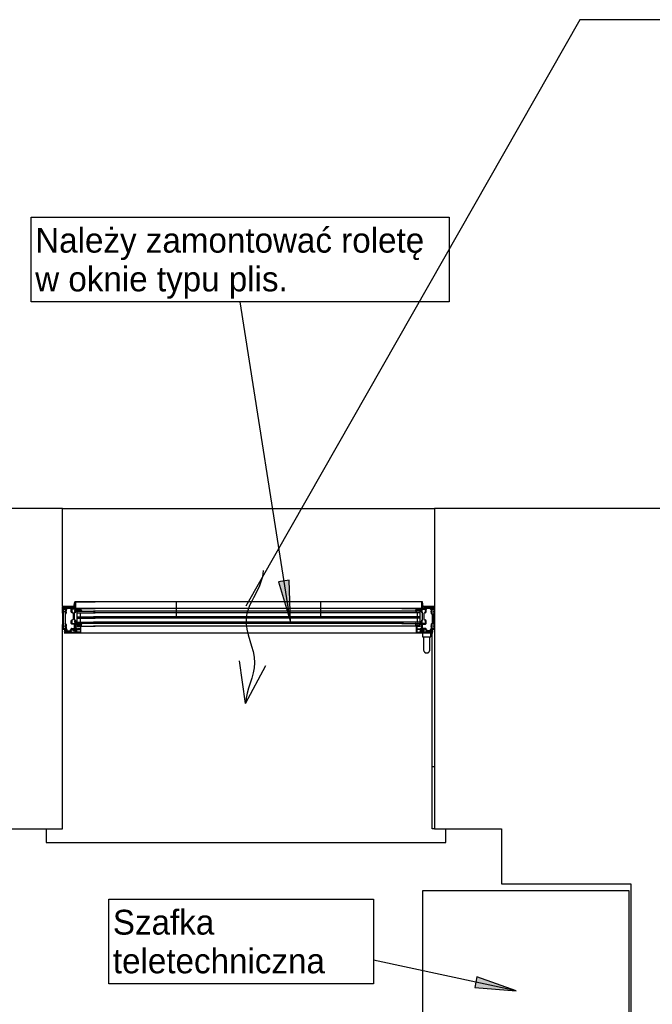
# Model space of a CAD drawing. Header units: centimetres. Extents: x -1062 to 5388, y 1642 to 2943.
# Tile 48 of 90: x -257 to -73, y 2631 to 2917. Entities that reach past the tile are written whole.
import ezdxf

# ---------------------------------------------------------------- set-up
doc = ezdxf.new("R2010")
doc.units = ezdxf.units.CM
for name, color, linetype in [('M-AIR-FLOW', 4, 'Continuous'), ('M-LDR', 5, 'Continuous'), ('M-XREF', 252, 'Continuous'), ('XREF$0$Elementy szczegółów', 8, 'Continuous'), ('XREF$0$Notatki tekstowe', 8, 'Continuous'), ('XREF$0$Notatki tekstowe-1', 8, 'Continuous'), ('XREF$0$Okna', 8, 'Continuous'), ('XREF$0$Wyposażenie elektryczne', 8, 'Continuous'), ('XREF$0$Ściany', 8, 'Continuous'), ('XREF$0$Ściany-2', 8, 'Continuous')]:
    doc.layers.add(name, color=color, linetype=linetype)
doc.layers.add('M-NAPOWIETRZENIE', color=7, linetype='Continuous', lineweight=25, true_color=0x006dda)
doc.styles.add('XREF$0$Arial', font='txt', dxfattribs={"height": 7.2})

# ---------------------------------------------------------------- blocks, each defined once
blk = doc.blocks.new('XREF$0$JANSEN_AG_Jansen_Janisol_Arte_66_window_2022 - Type 1-822849-Aranżacja_01')
for p, q in [((-50.69, 18.05), (-54, 18.05)), ((-54, 18.05), (-54, 11.45)), ((-54, 18.05), (-54, 11.45)), ((-54, 18.05), (-54, 11.45)), ((-53.85, 18.05), (-51.15, 18.05)), ((-51.15, 17.75), (-53.55, 17.75)), ((-53.55, 17.45), (-53.15, 17.45)), ((-53.54, 17.75), (-53.06, 17.75)), ((-53.08, 17.54), (-53.29, 17.56)), ((-53, 17.08), (-52.98, 17.43)), ((-52.94, 17.75), (-51.15, 17.75)), ((-52.75, 17.42), (-52.86, 17.14)), ((-51.49, 17.69), (-51.23, 17.7)), ((-51.14, 17.5), (-51.36, 17.45)), ((-51.35, 17.45), (-48.85, 17.45)), ((-51.09, 17.74), (-51.07, 17.58)), ((-50.45, 19.45), (-50.69, 18.05)), ((50.44, 19.45), (-50.45, 19.45)), ((-48.85, 17.45), (-44.5, 17.45)), ((-48.7, 17.26), (-48.7, 17.3)), ((45, 17.45), (-45, 17.45)), ((48.85, 17.45), (44.5, 17.45)), ((48.7, 17.26), (48.7, 17.3)), ((51.35, 17.45), (48.85, 17.45)), ((50.69, 18.05), (50.44, 19.45)), ((54, 18.05), (50.69, 18.05)), ((51.09, 17.74), (51.07, 17.58)), ((51.14, 17.5), (51.36, 17.45)), ((53.85, 18.05), (51.15, 18.05)), ((52.94, 17.75), (51.15, 17.75)), ((51.15, 17.75), (53.55, 17.75)), ((51.49, 17.69), (51.23, 17.7)), ((52.75, 17.42), (52.86, 17.14)), ((53, 17.08), (52.98, 17.43)), ((53.54, 17.75), (53.06, 17.75)), ((53.08, 17.54), (53.29, 17.56)), ((53.55, 17.45), (53.15, 17.45)), ((54, 11.45), (54, 18.05)), ((54, 18.05), (54, 11.45)), ((54, 18.05), (54, 11.45)), ((-54, 16.45), (-54, 16.7)), ((-53, 16.45), (-53, 16.7)), ((-52.93, 17.06), (-52.97, 17.05)), ((-51.5, 16.64), (-51.5, 16.89)), ((-50.2, 16.64), (-50.2, 16.89)), ((-50, 16.65), (-50.16, 16.77)), ((-48.85, 17.15), (-50.15, 17.15)), ((-50.13, 16.84), (-49.77, 16.9)), ((-50.01, 16.74), (-49.99, 16.67)), ((-49.91, 16.72), (-49.91, 16.71)), ((-49.8, 16.25), (-44.5, 16.25)), ((-49.8, 15.08), (-44.5, 15.08)), ((-49.8, 14.68), (-44.5, 14.68)), ((-49.7, 17.1), (-48.93, 17.1)), ((-49.24, 16.7), (-49.28, 16.75)), ((-49.18, 16.74), (-49.21, 16.71)), ((-48.7, 16.91), (-49.06, 16.92)), ((-48.9, 16.25), (-48.9, 15.08)), ((-48.9, 14.68), (-48.9, 13.5)), ((-48.59, 16.75), (-48.66, 16.88)), ((45, 16.65), (-45, 16.65)), ((45, 16.25), (-45, 16.25)), ((45, 15.08), (-45, 15.08)), ((45, 14.68), (-45, 14.68)), ((49.8, 16.25), (44.5, 16.25)), ((49.8, 15.08), (44.5, 15.08)), ((49.8, 14.68), (44.5, 14.68)), ((48.59, 16.75), (48.66, 16.88)), ((48.7, 16.91), (49.06, 16.92)), ((48.85, 17.15), (50.15, 17.15)), ((48.9, 16.25), (48.9, 15.08)), ((48.9, 14.68), (48.9, 13.5)), ((49.7, 17.1), (48.93, 17.1)), ((49.18, 16.74), (49.21, 16.71)), ((49.24, 16.7), (49.28, 16.75)), ((50.13, 16.84), (49.77, 16.9)), ((49.91, 16.72), (49.91, 16.71)), ((50.01, 16.74), (49.99, 16.67)), ((50, 16.65), (50.16, 16.77)), ((50.2, 16.64), (50.2, 16.89)), ((51.5, 16.64), (51.5, 16.89)), ((52.93, 17.06), (52.97, 17.05)), ((53, 16.45), (53, 16.7)), ((54, 16.45), (54, 16.7)), ((-54, 12.21), (-54, 12.46)), ((-54, 11.45), (-53.5, 11.45)), ((-53.15, 11.45), (-53.85, 11.45)), ((-53.17, 11.45), (-53.16, 11.45)), ((-53, 12.21), (-53, 12.46)), ((-51.5, 13.51), (-51.5, 13.76)), ((-51.5, 11.35), (-51.5, 11.55)), ((-50.6, 12.95), (-51.35, 12.95)), ((-51.35, 11.7), (-50.6, 11.7)), ((-51.3, 13.1), (-50.56, 13.1)), ((-50.5, 11.8), (-50.5, 12.85)), ((-50.36, 12.9), (-50.36, 11.75)), ((-50.2, 13.51), (-50.2, 13.76)), ((-50.2, 11.45), (-50.2, 10.95)), ((-50.01, 13.26), (-50.03, 13.24)), ((-50.02, 13.23), (-49.94, 13.21)), ((-49.92, 13.18), (-49.94, 13.17)), ((-49.93, 13.14), (-49.85, 13.13)), ((-49.91, 10.92), (-49.91, 11.48)), ((-49.84, 13.09), (-49.86, 13.07)), ((-49.85, 13.06), (-49.75, 13.04)), ((-49.8, 13.5), (-44.5, 13.5)), ((-48.89, 11.53), (-49.69, 11.53)), ((-49.65, 12.65), (-49.65, 12.75)), ((-49.51, 12.5), (-49.55, 12.5)), ((-48.73, 12.5), (-49.45, 12.5)), ((-49.05, 12.9), (-48.7, 12.95)), ((-49, 12.42), (-49, 12.4)), ((-48.78, 12.5), (-48.92, 12.5)), ((-48.84, 12.19), (-48.84, 11.58)), ((-48.7, 12.36), (-48.7, 12.47)), ((-48.7, 10.58), (-48.7, 12.42)), ((-48.61, 12.33), (-48.67, 12.33)), ((-48.65, 12.33), (-44.5, 12.33)), ((-48.5, 13.05), (-48.44, 13.09)), ((45, 13.5), (-45, 13.5)), ((45, 13.1), (-45, 13.1)), ((45, 12.33), (-45, 12.33)), ((49.8, 13.5), (44.5, 13.5)), ((48.65, 12.33), (44.5, 12.33)), ((48.5, 13.05), (48.44, 13.09)), ((48.61, 12.33), (48.67, 12.33)), ((49.05, 12.9), (48.7, 12.95)), ((48.7, 12.36), (48.7, 12.47)), ((48.7, 10.58), (48.7, 12.42)), ((48.73, 12.5), (49.45, 12.5)), ((48.78, 12.5), (48.92, 12.5)), ((48.84, 12.19), (48.84, 11.58)), ((48.89, 11.53), (49.68, 11.53)), ((49, 12.42), (49, 12.4)), ((49.51, 12.5), (49.55, 12.5)), ((49.65, 12.65), (49.65, 12.75)), ((49.85, 13.06), (49.75, 13.04)), ((49.84, 13.09), (49.86, 13.07)), ((49.93, 13.14), (49.85, 13.13)), ((49.91, 10.92), (49.91, 11.48)), ((49.92, 13.18), (49.94, 13.17)), ((50.02, 13.23), (49.94, 13.21)), ((50.01, 13.26), (50.03, 13.24)), ((50.2, 13.51), (50.2, 13.76)), ((50.2, 11.45), (50.2, 10.95)), ((50.36, 12.9), (50.36, 11.75)), ((50.5, 11.8), (50.5, 12.85)), ((51.3, 13.1), (50.56, 13.1)), ((50.6, 12.95), (51.35, 12.95)), ((51.35, 11.7), (50.6, 11.7)), ((51.5, 13.51), (51.5, 13.76)), ((51.5, 11.35), (51.5, 11.55)), ((53, 12.21), (53, 12.46)), ((53.17, 11.45), (53.15, 11.45)), ((53.15, 11.45), (53.85, 11.45)), ((53.5, 11.45), (54, 11.45)), ((54, 12.21), (54, 12.46)), ((-53.5, 10.45), (53.5, 10.45)), ((-53.45, 10.98), (-53.4, 11.08)), ((-53.2, 10.83), (-53.14, 10.92)), ((-53.19, 11.26), (-52.91, 11.26)), ((-53.14, 10.92), (-53.19, 10.83)), ((-53.15, 10.75), (-51.71, 10.75)), ((-50.35, 10.45), (-53.15, 10.45)), ((-52.88, 11.23), (-52.88, 11.06)), ((-52.82, 11), (-51.99, 11)), ((-52.19, 10.83), (-52.25, 10.77)), ((-51.96, 10.76), (-52.13, 10.84)), ((-51.71, 10.75), (-51.9, 10.75)), ((-51.89, 11.06), (-51.81, 11.07)), ((-51.67, 10.83), (-51.77, 11)), ((-51.64, 11.08), (-51.54, 10.91)), ((-51.59, 11.3), (-51.55, 11.3)), ((-51.55, 11.15), (-51.59, 11.15)), ((-50.2, 10.71), (-50.2, 10.63)), ((-50.08, 10.5), (-48.78, 10.5)), ((-49.88, 10.83), (-50.06, 10.85)), ((-49.81, 10.7), (-49.81, 10.76)), ((-48.89, 10.64), (-49.76, 10.64)), ((-49.69, 11.4), (-48.89, 11.4)), ((-48.84, 11.35), (-48.84, 10.69)), ((50.07, 10.5), (48.78, 10.5)), ((48.84, 11.35), (48.84, 10.69)), ((49.68, 11.4), (48.89, 11.4)), ((48.89, 10.64), (49.76, 10.64)), ((49.81, 10.7), (49.81, 10.76)), ((49.88, 10.83), (50.06, 10.85)), ((50.2, 10.71), (50.2, 10.63)), ((50.35, 10.45), (53.15, 10.45)), ((50.5, 10.45), (50.5, 9.25)), ((50.5, 9.25), (52.9, 9.25)), ((50.8, 9.25), (50.8, 5.45)), ((51.64, 11.08), (51.54, 10.91)), ((51.59, 11.3), (51.55, 11.3)), ((51.55, 11.15), (51.59, 11.15)), ((51.67, 10.83), (51.77, 11)), ((51.71, 10.75), (51.9, 10.75)), ((53.15, 10.75), (51.71, 10.75)), ((51.89, 11.06), (51.81, 11.07)), ((51.96, 10.76), (52.13, 10.84)), ((52.82, 11), (51.99, 11)), ((52.19, 10.83), (52.25, 10.77)), ((52.6, 5.45), (52.6, 9.25)), ((52.88, 11.23), (52.88, 11.06)), ((52.9, 9.25), (52.9, 10.45)), ((53.19, 11.26), (52.91, 11.26)), ((53.2, 10.83), (53.14, 10.92)), ((53.14, 10.92), (53.19, 10.83)), ((53.45, 10.98), (53.4, 11.08))]:
    blk.add_line(p, q)
at = {"flags": 128}
for points in [[(-54, 16.07), (-54, 16.45), (-53.93, 16.45), (-53.93, 16.7), (-54, 16.7), (-54, 17.9)], [(-53.55, 17.89), (-51.15, 17.89), (-51.15, 17.9), (-53.85, 17.9), (-53.85, 16.7), (-53.78, 16.7), (-53.78, 16.45), (-53.85, 16.45), (-53.85, 16.05), (-53.7, 15.9), (-53.81, 15.79), (-53.94, 15.93)], [(-53.06, 15.93), (-53.19, 15.79), (-53.3, 15.9), (-53.15, 16.05), (-53.15, 16.45), (-53.23, 16.45), (-53.23, 16.7), (-53.15, 16.7), (-53.15, 17.3), (-53.55, 17.3)], [(-53, 17.3), (-53, 16.7), (-53.08, 16.7), (-53.08, 16.45), (-53, 16.45), (-53, 16.07)], [(-51.5, 16.48), (-51.5, 16.64), (-51.43, 16.64), (-51.43, 16.89), (-51.5, 16.89), (-51.5, 17.3)], [(-50.15, 17.29), (-48.85, 17.29), (-48.85, 17.3), (-50.4, 17.3), (-51.35, 17.3), (-51.35, 16.89), (-51.28, 16.89), (-51.28, 16.64), (-51.35, 16.64), (-51.35, 16.46), (-51.2, 16.31), (-51.31, 16.2), (-51.44, 16.34)], [(-50.3, 19.12), (-50.3, 17.45), (-50.6, 17.45)], [(-44.5, 17.45), (-50.3, 17.45), (-50.3, 19.45), (-44.5, 19.45)], [(44.5, 17.45), (50.3, 17.45), (50.3, 19.45), (44.5, 19.45)], [(50.15, 17.29), (48.85, 17.29), (48.85, 17.3), (50.4, 17.3), (51.35, 17.3), (51.35, 16.89), (51.27, 16.89), (51.27, 16.64), (51.35, 16.64), (51.35, 16.46), (51.2, 16.31), (51.31, 16.2), (51.44, 16.34)], [(50.3, 19.12), (50.3, 17.45), (50.6, 17.45)], [(53.54, 17.89), (51.15, 17.89), (51.15, 17.9), (53.85, 17.9), (53.85, 16.7), (53.77, 16.7), (53.77, 16.45), (53.85, 16.45), (53.85, 16.05), (53.7, 15.9), (53.81, 15.79), (53.94, 15.93)], [(51.5, 16.48), (51.5, 16.64), (51.42, 16.64), (51.42, 16.89), (51.5, 16.89), (51.5, 17.3)], [(53, 17.3), (53, 16.7), (53.07, 16.7), (53.07, 16.45), (53, 16.45), (53, 16.07)], [(53.06, 15.93), (53.19, 15.79), (53.3, 15.9), (53.15, 16.05), (53.15, 16.45), (53.22, 16.45), (53.22, 16.7), (53.15, 16.7), (53.15, 17.3), (53.54, 17.3)], [(54, 16.07), (54, 16.45), (53.92, 16.45), (53.92, 16.7), (54, 16.7), (54, 17.9)], [(-50.26, 16.34), (-50.39, 16.2), (-50.5, 16.31), (-50.35, 16.46), (-50.35, 16.64), (-50.43, 16.64), (-50.43, 16.89), (-50.35, 16.89), (-50.35, 17.09)], [(-50.2, 17.1), (-50.2, 16.89), (-50.28, 16.89), (-50.28, 16.64), (-50.2, 16.64), (-50.2, 16.48)], [(-44.5, 13.1), (-49.8, 13.1), (-49.8, 16.65), (-44.5, 16.65)], [(-49.31, 16.76), (-49.43, 16.76), (-49.55, 16.75)], [(44.5, 13.1), (49.8, 13.1), (49.8, 16.65), (44.5, 16.65)], [(49.31, 16.76), (49.43, 16.76), (49.55, 16.75)], [(50.2, 17.1), (50.2, 16.89), (50.27, 16.89), (50.27, 16.64), (50.2, 16.64), (50.2, 16.48)], [(50.26, 16.34), (50.39, 16.2), (50.5, 16.31), (50.35, 16.46), (50.35, 16.64), (50.42, 16.64), (50.42, 16.89), (50.35, 16.89), (50.35, 17.09)], [(-54, 11.6), (-54, 12.21), (-53.93, 12.21), (-53.93, 12.46), (-54, 12.46), (-54, 12.83)], [(-53.94, 12.97), (-53.81, 13.11), (-53.7, 13), (-53.85, 12.85), (-53.85, 12.46), (-53.78, 12.46), (-53.78, 12.21), (-53.85, 12.21), (-53.85, 11.6), (-53.15, 11.6), (-53.15, 12.21), (-53.23, 12.21), (-53.23, 12.46), (-53.15, 12.46), (-53.15, 12.85), (-53.3, 13), (-53.19, 13.11), (-53.06, 12.97)], [(-51.72, 10.61), (-53.15, 10.61), (-51.71, 10.6), (-50.35, 10.6), (-50.35, 13.51), (-50.43, 13.51), (-50.43, 13.76), (-50.35, 13.76), (-50.35, 13.94), (-50.5, 14.09), (-50.39, 14.2), (-50.26, 14.06)], [(-53, 12.83), (-53, 12.46), (-53.08, 12.46), (-53.08, 12.21), (-53, 12.21), (-53, 11.6)], [(-51.5, 13.1), (-51.5, 13.51), (-51.43, 13.51), (-51.43, 13.76), (-51.5, 13.76), (-51.5, 13.92)], [(-51.44, 14.06), (-51.31, 14.2), (-51.2, 14.09), (-51.35, 13.94), (-51.35, 13.76), (-51.28, 13.76), (-51.28, 13.51), (-51.35, 13.51), (-51.35, 13.15)], [(-50.56, 11.55), (-51.35, 11.55), (-51.35, 11.35)], [(-50.2, 13.92), (-50.2, 13.76), (-50.28, 13.76), (-50.28, 13.51), (-50.2, 13.51), (-50.2, 10.6)], [(-50.17, 10.92), (-50.15, 10.92), (-50.15, 11.48), (-50.17, 11.48)], [(-49.92, 10.9), (-50.02, 10.85), (-50.05, 10.85), (-50.05, 11.55), (-50.02, 11.55)], [(-50.02, 10.85), (-50.02, 11.55), (-49.92, 11.5)], [(-49.02, 12.38), (-49.8, 12.38), (-49.8, 12.24), (-48.89, 12.24)], [(-49.73, 13.02), (-49.74, 12.98), (-49.72, 12.97)], [(49.02, 12.38), (49.8, 12.38), (49.8, 12.24), (48.89, 12.24)], [(49.73, 13.02), (49.74, 12.98), (49.72, 12.97)], [(49.92, 10.9), (50.02, 10.85), (50.05, 10.85), (50.05, 11.55), (50.02, 11.55)], [(50.02, 10.85), (50.02, 11.55), (49.92, 11.5)], [(50.17, 10.92), (50.15, 10.92), (50.15, 11.48), (50.17, 11.48)], [(50.2, 13.92), (50.2, 13.76), (50.27, 13.76), (50.27, 13.51), (50.2, 13.51), (50.2, 10.6)], [(51.72, 10.61), (53.15, 10.61), (51.71, 10.6), (50.35, 10.6), (50.35, 13.51), (50.42, 13.51), (50.42, 13.76), (50.35, 13.76), (50.35, 13.94), (50.5, 14.09), (50.39, 14.2), (50.26, 14.06)], [(50.56, 11.55), (51.35, 11.55), (51.35, 11.35)], [(51.44, 14.06), (51.31, 14.2), (51.2, 14.09), (51.35, 13.94), (51.35, 13.76), (51.27, 13.76), (51.27, 13.51), (51.35, 13.51), (51.35, 13.15)], [(51.5, 13.1), (51.5, 13.51), (51.42, 13.51), (51.42, 13.76), (51.5, 13.76), (51.5, 13.92)], [(53, 12.83), (53, 12.46), (53.07, 12.46), (53.07, 12.21), (53, 12.21), (53, 11.6)], [(53.94, 12.97), (53.81, 13.11), (53.7, 13), (53.85, 12.85), (53.85, 12.46), (53.77, 12.46), (53.77, 12.21), (53.85, 12.21), (53.85, 11.6), (53.15, 11.6), (53.15, 12.21), (53.22, 12.21), (53.22, 12.46), (53.15, 12.46), (53.15, 12.85), (53.3, 13), (53.19, 13.11), (53.06, 12.97)], [(54, 11.6), (54, 12.21), (53.92, 12.21), (53.92, 12.46), (54, 12.46), (54, 12.83)], [(-53.31, 10.9), (-53.26, 11), (-53.26, 11), (-53.32, 10.9)], [(-50.2, 11), (-50.9, 11), (-50.98, 11.16), (-50.98, 11.24), (-50.9, 11.4), (-50.2, 11.4)], [(-50.98, 11.16), (-50.55, 11.4), (-50.55, 11)], [(50.2, 11), (50.9, 11), (50.98, 11.16), (50.98, 11.24), (50.9, 11.4), (50.2, 11.4)], [(50.98, 11.16), (50.55, 11.4), (50.55, 11)], [(53.31, 10.9), (53.26, 11), (53.26, 11), (53.32, 10.9)]]:
    blk.add_lwpolyline(points, dxfattribs=at)
for points in [[(-53.85, 12.21), (-53.78, 12.21), (-53.78, 12.46), (-53.85, 12.46), (-53.85, 12.85), (-53.7, 13), (-53.7, 15.9), (-53.85, 16.05), (-53.85, 16.45), (-53.78, 16.45), (-53.78, 16.7), (-53.85, 16.7), (-53.85, 17.15), (-53.7, 17.3), (-53.3, 17.3), (-53.15, 17.15), (-53.15, 16.7), (-53.23, 16.7), (-53.23, 16.45), (-53.15, 16.45), (-53.15, 16.05), (-53.3, 15.9), (-53.3, 13), (-53.15, 12.85), (-53.15, 12.46), (-53.23, 12.46), (-53.23, 12.21), (-53.15, 12.21), (-53.15, 11.75), (-53.3, 11.6), (-53.7, 11.6), (-53.85, 11.75)], [(-50.5, 16.31), (-50.35, 16.46), (-50.35, 16.64), (-50.43, 16.64), (-50.43, 16.89), (-50.35, 16.89), (-50.35, 17.15), (-50.5, 17.3), (-51.2, 17.3), (-51.35, 17.15), (-51.35, 16.89), (-51.28, 16.89), (-51.28, 16.64), (-51.35, 16.64), (-51.35, 16.46), (-50.9, 16.01), (-50.9, 14.39), (-51.35, 13.94), (-51.35, 13.76), (-51.28, 13.76), (-51.28, 13.51), (-51.35, 13.51), (-51.35, 13.25), (-51.2, 13.1), (-50.5, 13.1), (-50.35, 13.25), (-50.35, 13.51), (-50.43, 13.51), (-50.43, 13.76), (-50.35, 13.76), (-50.35, 13.94), (-50.5, 14.09)], [(-50.45, 19.45), (-50.3, 19.45), (-50.3, 19.12), (-50.6, 17.45), (-50.8, 17.45)], [(50.44, 19.45), (50.3, 19.45), (50.3, 19.12), (50.6, 17.45), (50.8, 17.45)], [(50.5, 16.31), (50.35, 16.46), (50.35, 16.64), (50.42, 16.64), (50.42, 16.89), (50.35, 16.89), (50.35, 17.15), (50.5, 17.3), (51.2, 17.3), (51.35, 17.15), (51.35, 16.89), (51.27, 16.89), (51.27, 16.64), (51.35, 16.64), (51.35, 16.46), (50.9, 16.01), (50.9, 14.39), (51.35, 13.94), (51.35, 13.76), (51.27, 13.76), (51.27, 13.51), (51.35, 13.51), (51.35, 13.25), (51.2, 13.1), (50.5, 13.1), (50.35, 13.25), (50.35, 13.51), (50.42, 13.51), (50.42, 13.76), (50.35, 13.76), (50.35, 13.94), (50.5, 14.09)], [(53.85, 12.21), (53.77, 12.21), (53.77, 12.46), (53.85, 12.46), (53.85, 12.85), (53.7, 13), (53.7, 15.9), (53.85, 16.05), (53.85, 16.45), (53.77, 16.45), (53.77, 16.7), (53.85, 16.7), (53.85, 17.15), (53.7, 17.3), (53.3, 17.3), (53.15, 17.15), (53.15, 16.7), (53.22, 16.7), (53.22, 16.45), (53.15, 16.45), (53.15, 16.05), (53.3, 15.9), (53.3, 13), (53.15, 12.85), (53.15, 12.46), (53.22, 12.46), (53.22, 12.21), (53.15, 12.21), (53.15, 11.75), (53.3, 11.6), (53.7, 11.6), (53.85, 11.75)], [(-49, 17.15), (-49, 17.1), (-49.7, 17.1), (-49.69, 17.15)], [(49, 17.15), (49, 17.1), (49.7, 17.1), (49.69, 17.15)]]:
    blk.add_lwpolyline(points, close=True, dxfattribs=at)
for centre, radius, start, end in [((-53.85, 17.9), 0.15, 90, 180), ((-53.55, 17.6), 0.295, 90, 270), ((-53.55, 17.6), 0.15, 90, 270), ((-53.53, 17.63), 0.118, 95.6445, 218.7253), ((-53.35, 17.81), 0.365, 223.5519, 261.2737), ((-53.48, 17.56), 0.021, 39.2375, 229.1173), ((-53.27, 17.87), 0.396, 235.8759, 251.9874), ((-53.15, 17.9), 0.451, 225.2369, 262.0464), ((-53.4, 17.47), 0.0247, 260.6822, 74.3018), ((-53.29, 17.54), 0.0168, 88.3181, 211.6819), ((-53.18, 17.69), 0.203, 231.4189, 261.1971), ((-53.21, 17.47), 0.0212, 270.7551, 92.9813), ((-53.15, 17.3), 0.15, 0, 90), ((-53.09, 17.43), 0.111, 2.2068, 83.2647), ((-53.07, 17.72), 0.0303, 40.0346, 86.665), ((-53, 17.78), 0.0542, 221.9334, 318.0666), ((-52.94, 17.72), 0.0325, 97.2961, 138.0607), ((-52.63, 17.36), 0.134, 95.8263, 153.3731), ((-54.97, 38.52), 21.16, 276.3107, 279.1697), ((-51.65, 17.42), 0.0405, 87.0635, 280.5466), ((-51.66, 17.62), 0.166, 271.6692, 307.1717), ((-51.72, 17.96), 0.586, 277.473, 292.527), ((-51.47, 16.87), 0.772, 76.741, 99.7196), ((-51.44, 17.4), 0.144, 94.6394, 141.8649), ((-51.49, 17.68), 0.00917, 88.033, 270), ((-51.26, 16.78), 0.679, 99.0644, 110.9356), ((-51.35, 17.3), 0.15, 90, 180), ((-51.49, 16.63), 1.05, 78.8118, 90.244), ((-51.45, 17.5), 0.0126, 95.8171, 255.3907), ((-51.5, 17.96), 0.453, 275.3486, 300.5223), ((-51.48, 18.12), 0.63, 272.1223, 297.6366), ((-51.48, 17.89), 0.346, 273.7934, 301.8936), ((-51.3, 17.61), 0.0134, 287.4026, 72.5974), ((-51.29, 17.61), 0.0462, 305.1137, 76.6022), ((-51.23, 17.62), 0.073, 299.673, 90.327), ((-51.15, 17.9), 0.15, 0, 90), ((-51.15, 17.9), 0.15, 270, 0), ((-51.15, 17.91), 0.162, 270.008, 281.4781), ((-51.15, 17.58), 0.0819, 277.0768, 0), ((-51.11, 17.73), 0.02, 8.2975, 108.8505), ((-50.15, 17.09), 0.2, 90, 180), ((-48.85, 17.3), 0.15, 0, 90), ((-48.85, 17.3), 0.15, 270, 0), ((-48.87, 17.25), 0.174, 304.6591, 3.9129), ((-48.67, 17.3), 0.0329, 98.4746, 175.5435), ((-48.66, 17.26), 0.0714, 8.1113, 101.2299), ((-49.92, 17.04), 1.35, 358.1089, 9.7633), ((49.92, 17.04), 1.35, 170.2367, 181.8911), ((48.66, 17.26), 0.0714, 78.7701, 171.8887), ((48.67, 17.3), 0.0329, 4.4565, 81.5254), ((48.85, 17.3), 0.15, 90, 180), ((48.85, 17.3), 0.15, 180, 270), ((48.87, 17.25), 0.174, 176.0871, 235.3409), ((50.15, 17.09), 0.2, 0, 90), ((51.15, 17.9), 0.15, 90, 180), ((51.15, 17.9), 0.15, 180, 270), ((51.15, 17.58), 0.0819, 180, 262.9232), ((51.11, 17.73), 0.02, 71.1495, 171.7025), ((51.15, 17.91), 0.162, 258.5219, 269.992), ((51.23, 17.62), 0.073, 89.673, 240.327), ((51.48, 18.12), 0.63, 242.3634, 267.8777), ((51.29, 17.61), 0.0462, 103.3978, 234.8863), ((51.5, 17.96), 0.453, 239.4777, 264.6514), ((51.49, 16.63), 1.05, 89.756, 101.1882), ((51.47, 16.87), 0.772, 80.2804, 103.259), ((51.3, 17.61), 0.0134, 107.4026, 252.5974), ((51.48, 17.89), 0.346, 238.1064, 266.2066), ((51.35, 17.3), 0.15, 0, 90), ((51.26, 16.78), 0.679, 69.0644, 80.9356), ((51.44, 17.4), 0.144, 38.1351, 85.3606), ((51.45, 17.5), 0.0126, 284.6093, 84.1829), ((51.49, 17.68), 0.00917, 270, 91.967), ((51.72, 17.96), 0.586, 247.473, 262.527), ((51.66, 17.62), 0.166, 232.8283, 268.3308), ((54.97, 38.52), 21.16, 260.8303, 263.6893), ((51.65, 17.42), 0.0405, 259.4534, 92.9365), ((52.63, 17.36), 0.134, 26.6269, 84.1737), ((52.94, 17.72), 0.0325, 41.9393, 82.7039), ((53, 17.78), 0.0542, 221.9334, 318.0666), ((53.09, 17.43), 0.111, 96.7353, 177.7932), ((53.15, 17.3), 0.15, 90, 180), ((53.07, 17.72), 0.0303, 93.335, 139.9654), ((53.21, 17.47), 0.0212, 87.0187, 269.2449), ((53.15, 17.9), 0.451, 277.9536, 314.7631), ((53.18, 17.69), 0.203, 278.8029, 308.5811), ((53.29, 17.54), 0.0168, 328.3181, 91.6819), ((53.4, 17.47), 0.0247, 105.6982, 279.3178), ((53.27, 17.87), 0.396, 288.0126, 304.1241), ((53.35, 17.81), 0.365, 278.7263, 316.4481), ((53.48, 17.56), 0.021, 310.8827, 140.7625), ((53.54, 17.6), 0.295, 270, 90), ((53.53, 17.63), 0.118, 321.2747, 84.3555), ((53.55, 17.6), 0.15, 270, 90), ((53.85, 17.9), 0.15, 360, 90), ((-53.8, 16.07), 0.2, 180, 225), ((-53.2, 16.07), 0.2, 315, 0), ((-52.98, 17.07), 0.025, 166.9682, 283.0318), ((-52.96, 17.17), 0.11, 287.1159, 346.003), ((-51.3, 16.48), 0.2, 180, 225), ((-50.4, 16.48), 0.2, 315, 0), ((-50.15, 17.1), 0.05, 90.0096, 178.7558), ((-50.14, 16.8), 0.0278, 123.5601, 232.5775), ((-50.07, 16.68), 0.162, 110.2761, 123.2509), ((-50.08, 17.06), 0.0251, 98.1708, 269.8705), ((-49.8, 15.24), 1.86, 86.7642, 98.6585), ((-50.13, 14.71), 2.32, 81.1304, 88.8304), ((-50, 16.74), 0.012, 43.2835, 194.0108), ((-50, 16.66), 0.0112, 232.1176, 20.4022), ((-49.63, 17.15), 0.539, 228.1054, 236.7263), ((-49.92, 16.71), 0.0112, 243.4141, 20.6435), ((-49.86, 16.74), 0.0579, 162.3195, 198.9111), ((-49.9, 16.75), 0.0126, 88.7763, 159.4345), ((-49.65, 19.86), 3.1, 265.3001, 271.7307), ((-49.78, 16.95), 0.0526, 287.5217, 78.0648), ((-49.3, 16.74), 0.0263, 36.8524, 93.5031), ((-49.23, 16.72), 0.0205, 221.1312, 325.1826), ((-49.16, 16.72), 0.0298, 65.5834, 139.44), ((-48.54, 18.58), 1.93, 251.7544, 270.402), ((-49.1, 16.9), 0.0138, 112.3843, 208.529), ((-49.07, 16.91), 0.05, 202.5905, 247.4095), ((-49.07, 16.84), 0.0822, 85.3454, 116.6744), ((-48.44, 18.3), 1.58, 245.5567, 266.7641), ((-48.93, 17.15), 0.0512, 269.8088, 315.4387), ((-48.87, 17.09), 0.0361, 44.0136, 134.5246), ((-48.8, 17.14), 0.0475, 217.0257, 306.3102), ((-48.71, 16.85), 0.0606, 31.1918, 85.3926), ((-48.57, 16.77), 0.0291, 215.8566, 9.9169), ((-47.68, 16.99), 0.884, 179.2559, 193.9116), ((-48.53, 16.69), 0.0389, 267.8033, 82.89), ((48.53, 16.69), 0.0389, 97.11, 272.1967), ((48.44, 18.3), 1.58, 273.2359, 294.4433), ((48.54, 18.58), 1.93, 269.598, 288.2456), ((47.68, 16.99), 0.884, 346.0884, 0.7441), ((48.57, 16.77), 0.0291, 170.0831, 324.1434), ((48.71, 16.85), 0.0606, 94.6074, 148.8082), ((48.8, 17.14), 0.0475, 233.6898, 322.9743), ((48.87, 17.09), 0.0361, 45.4754, 135.9864), ((48.93, 17.15), 0.0512, 224.5613, 270.1912), ((49.07, 16.84), 0.0822, 63.3256, 94.6546), ((49.07, 16.91), 0.05, 292.5905, 337.4095), ((49.1, 16.9), 0.0138, 331.471, 67.6157), ((49.16, 16.72), 0.0298, 40.56, 114.4166), ((49.23, 16.72), 0.0205, 214.8174, 318.8688), ((49.3, 16.74), 0.0263, 86.4969, 143.1476), ((49.65, 19.86), 3.1, 268.2693, 274.6999), ((49.8, 15.24), 1.86, 81.3415, 93.2358), ((49.78, 16.95), 0.0526, 101.9352, 252.4783), ((50.13, 14.71), 2.32, 91.1696, 98.8696), ((49.9, 16.75), 0.0126, 20.5655, 91.2237), ((49.86, 16.74), 0.0579, 341.0889, 17.6805), ((49.92, 16.71), 0.0112, 159.3565, 296.5859), ((49.63, 17.15), 0.539, 303.2737, 311.8946), ((50, 16.66), 0.0112, 159.5978, 307.8824), ((50, 16.74), 0.012, 345.9892, 136.7165), ((50.08, 17.06), 0.0251, 270.1295, 81.8292), ((50.07, 16.68), 0.162, 56.7491, 69.7239), ((50.15, 17.1), 0.05, 1.2442, 89.9904), ((50.14, 16.8), 0.0278, 307.4225, 56.4399), ((50.4, 16.48), 0.2, 180, 225), ((51.3, 16.48), 0.2, 315, 0), ((52.96, 17.17), 0.11, 193.997, 252.8841), ((52.98, 17.07), 0.025, 256.9682, 13.0318), ((53.2, 16.07), 0.2, 180, 225), ((53.8, 16.07), 0.2, 315, 0), ((-53.8, 12.83), 0.2, 135, 180), ((-53.85, 11.6), 0.15, 180, 270), ((-53.15, 11.24), 0.21, 94.5701, 118.8054), ((-53.15, 11.6), 0.147, 269.8148, 290.0291), ((-53.15, 11.6), 0.15, 270, 0), ((-53.01, 11.02), 0.445, 54.5243, 102.4482), ((-53.2, 12.83), 0.2, 360, 45), ((-51.3, 13.92), 0.2, 135, 180), ((-51.35, 13.1), 0.15, 180, 270), ((-51.35, 11.55), 0.15, 90, 180), ((-51.3, 13.15), 0.05, 180, 270), ((-50.6, 12.85), 0.1, 0, 90), ((-50.6, 11.8), 0.1, 270, 0), ((-50.56, 12.9), 0.2, 360, 90), ((-50.56, 11.75), 0.2, 270, 0), ((-50.4, 13.92), 0.2, 360, 45), ((-50.17, 11.45), 0.03, 90, 180), ((-50.17, 13.28), 0.0276, 90.901, 199.1336), ((-30.5, 25.3), 23.08, 211.423, 213.0003), ((-50.12, 11.57), 0.0613, 146.0535, 322.017), ((-50.16, 12.45), 0.849, 80.5284, 90.2798), ((-50, 11.5), 0.194, 34.4702, 149.5732), ((-50.15, 11.59), 0.113, 272.323, 337.6611), ((-50.01, 11.49), 0.0739, 38.8359, 150.2195), ((-50.02, 13.24), 0.0104, 139.8755, 265.0144), ((-50.03, 13.27), 0.0188, 321.0159, 76.9327), ((-50.02, 11.52), 0.03, 60, 90), ((-49.69, 11.72), 0.319, 214.6245, 270.2128), ((-49.94, 13.19), 0.0192, 317.2914, 80.619), ((-49.93, 13.16), 0.0145, 136.7774, 264.1038), ((-49.93, 11.48), 0.02, 0, 60), ((-49.85, 13.07), 0.0107, 129.7442, 264.9657), ((-49.85, 13.11), 0.0227, 309.8334, 83.1308), ((-49.78, 12.77), 0.0841, 206.8434, 297.0271), ((-49.69, 11.72), 0.189, 214.6245, 270.2128), ((-49.75, 13.02), 0.02, 345.7906, 83.7461), ((-49.73, 12.99), 0.0102, 163.6513, 244.0898), ((-49.82, 12.84), 0.163, 297.3766, 330.1669), ((-49.71, 13.01), 0.0422, 255.8689, 303.1812), ((-49.21, 12.16), 0.938, 90.135, 119.995), ((-49.66, 12.75), 0.0116, 1.3348, 148.6652), ((-49.49, 12.65), 0.161, 181.3568, 242.7264), ((-49.57, 12.91), 0.0259, 121.118, 270), ((-49.25, 12.31), 0.708, 87.3752, 118.3608), ((-49.59, 13.58), 0.689, 270.91, 305.9388), ((-49.58, 12.48), 0.0265, 31.6129, 61.4528), ((-49.48, 12.5), 0.03, 3.8226, 180), ((-49.22, 13.06), 0.0396, 270, 86.519), ((-48.84, 12.33), 0.77, 88.9728, 116.4147), ((-49.06, 12.93), 0.0319, 116.4556, 278.9254), ((-48.73, 12.17), 0.851, 95.6076, 113.2807), ((-49.02, 12.4), 0.02, 270, 0), ((-48.92, 12.42), 0.08, 90, 180), ((-48.89, 12.19), 0.05, 0, 90), ((-48.89, 11.58), 0.05, 270, 0), ((-48.82, 13.06), 0.04, 278.8002, 91.1211), ((-48.78, 12.42), 0.08, 0, 90), ((-48.73, 12.47), 0.0306, 0.7216, 89.2785), ((-48.81, 13.44), 0.498, 283.6034, 309.3858), ((-48.67, 12.36), 0.0301, 180.7686, 269.1824), ((-48.61, 12.35), 0.0216, 273.9241, 357.2462), ((-46.1, 12.35), 2.49, 172.2647, 179.881), ((-47.88, 12.56), 0.702, 137.0393, 169.7545), ((-48.42, 13.06), 0.0394, 318.5629, 129.8567), ((48.42, 13.06), 0.0394, 50.1433, 221.4371), ((47.88, 12.56), 0.702, 10.2455, 42.9607), ((48.81, 13.44), 0.498, 230.6142, 256.3966), ((46.1, 12.35), 2.49, 0.119, 7.7353), ((48.61, 12.35), 0.0216, 182.7538, 266.0759), ((48.67, 12.36), 0.0301, 270.8176, 359.2314), ((48.78, 12.42), 0.08, 90, 180), ((48.73, 12.47), 0.0306, 90.7215, 179.2784), ((48.82, 13.06), 0.04, 88.8789, 261.1998), ((48.84, 12.33), 0.77, 63.5853, 91.0272), ((48.73, 12.17), 0.851, 66.7193, 84.3924), ((48.89, 12.19), 0.05, 90, 180), ((48.89, 11.58), 0.05, 180, 270), ((48.92, 12.42), 0.08, 0, 90), ((49.02, 12.4), 0.02, 180, 270), ((49.06, 12.93), 0.0319, 261.0746, 63.5444), ((49.22, 13.06), 0.0396, 93.481, 270), ((49.59, 13.58), 0.689, 234.0612, 269.09), ((49.21, 12.16), 0.938, 60.005, 89.865), ((49.25, 12.31), 0.708, 61.6392, 92.6248), ((49.48, 12.5), 0.03, 360, 176.1774), ((49.58, 12.48), 0.0265, 118.5472, 148.3871), ((49.49, 12.65), 0.161, 297.2736, 358.6432), ((49.57, 12.91), 0.0259, 270, 58.882), ((49.66, 12.75), 0.0116, 31.3348, 178.6652), ((49.82, 12.84), 0.163, 209.8331, 242.6234), ((49.71, 13.01), 0.0422, 236.8188, 284.1311), ((49.69, 11.72), 0.319, 269.7872, 325.3755), ((49.69, 11.72), 0.189, 269.7872, 325.3755), ((49.75, 13.02), 0.02, 96.2539, 194.2094), ((49.73, 12.99), 0.0102, 295.9102, 16.3487), ((49.78, 12.77), 0.0841, 242.9729, 333.1566), ((49.85, 13.11), 0.0227, 96.8692, 230.1666), ((50, 11.5), 0.194, 30.4268, 145.5298), ((30.5, 25.3), 23.08, 326.9997, 328.577), ((49.85, 13.07), 0.0107, 275.0343, 50.2558), ((49.93, 11.48), 0.02, 120, 180), ((49.94, 13.19), 0.0192, 99.381, 222.7086), ((49.93, 13.16), 0.0145, 275.8962, 43.2226), ((50.01, 11.49), 0.0739, 29.7805, 141.1641), ((50.02, 11.52), 0.03, 90, 120), ((50.03, 13.27), 0.0188, 103.0673, 218.9841), ((50.16, 12.45), 0.849, 89.7202, 99.4716), ((50.02, 13.24), 0.0104, 274.9856, 40.1245), ((50.15, 11.59), 0.113, 202.3389, 267.677), ((50.12, 11.57), 0.0613, 217.983, 33.9465), ((50.17, 13.28), 0.0276, 340.8664, 89.099), ((50.17, 11.45), 0.03, 0, 90), ((50.4, 13.92), 0.2, 135, 180), ((50.56, 12.9), 0.2, 90, 180), ((50.56, 11.75), 0.2, 180, 270), ((50.6, 12.85), 0.1, 90, 180), ((50.6, 11.8), 0.1, 180, 270), ((51.3, 13.15), 0.05, 270, 0), ((51.35, 13.1), 0.15, 270, 0), ((51.35, 11.55), 0.15, 0, 90), ((51.3, 13.92), 0.2, 360, 45), ((53.01, 11.02), 0.445, 77.5518, 125.4757), ((53.2, 12.83), 0.2, 135, 180), ((53.15, 11.6), 0.15, 180, 270), ((53.15, 11.6), 0.147, 249.9709, 270.1852), ((53.15, 11.24), 0.21, 61.1946, 85.4299), ((53.85, 11.6), 0.15, 270, 360), ((53.8, 12.83), 0.2, 360, 45), ((-53.15, 10.8), 0.35, 150, 270), ((-53.36, 11.21), 0.0811, 150.9801, 291.475), ((-52.92, 10.9), 0.62, 122.2354, 145.2889), ((-53.27, 11), 0.15, 329.1044, 150), ((-53.15, 10.8), 0.2, 150, 270), ((-53.15, 10.8), 0.19, 150, 270), ((-53.27, 11), 0.15, 90, 112.4755), ((-53.27, 11.26), 0.0241, 115.9276, 314.8873), ((-53, 10.73), 0.62, 73.1531, 116.2547), ((-53.27, 11), 0.15, 329.1044, 90), ((-53.19, 11.15), 0.113, 91.9019, 120.8283), ((-53.15, 10.8), 0.0502, 145.3142, 289.645), ((-53.15, 10.8), 0.05, 150, 270), ((-52.73, 8.49), 2.3, 79.9058, 100.1078), ((-52.91, 11.23), 0.03, 1.1423, 90), ((-52.82, 11.06), 0.0601, 181.1423, 270), ((-52.84, 11.27), 0.0597, 355.924, 71.8598), ((-52.73, 11.26), 0.05, 175.924, 350.6078), ((-52.81, 11.27), 0.131, 350.6078, 62.0614), ((-52.31, 10.83), 0.0818, 254.4256, 314.7781), ((-52.15, 10.8), 0.0461, 65.016, 136.8401), ((-51.99, 10.98), 0.029, 16.1549, 90), ((-51.64, 11.09), 0.343, 198.8643, 227.9191), ((-51.9, 10.9), 0.149, 244.831, 268.9012), ((-51.88, 11.03), 0.0259, 100.214, 180), ((-51.72, 11.02), 0.183, 177.1271, 233.6335), ((-51.85, 10.86), 0.025, 219.4662, 45.6826), ((-51.81, 11.03), 0.0344, 19.1659, 91.8779), ((-51.59, 11.1), 0.2, 90, 210.0036), ((-51.22, 11.21), 0.588, 196.6469, 220.932), ((-51.72, 10.81), 0.2, 270, 30), ((-51.71, 10.8), 0.0502, 264.5832, 29.8524), ((-51.71, 10.8), 0.05, 270, 30), ((-51.59, 11.1), 0.05, 90, 210), ((-51.55, 11.35), 0.05, 270, 0), ((-51.55, 11.35), 0.2, 270, 0), ((-51.25, 11.1), 0.36, 343.9938, 16.0062), ((-50.35, 10.6), 0.15, 270, 0), ((-50.17, 10.95), 0.03, 180, 270), ((-50.06, 10.71), 0.143, 92.8734, 181.3186), ((-50.08, 10.63), 0.125, 180, 270), ((-50.15, 10.81), 0.113, 22.3389, 87.677), ((-50.02, 10.88), 0.03, 270, 300), ((-49.93, 10.92), 0.02, 300, 0), ((-49.89, 10.76), 0.075, 0, 85), ((-49.75, 10.7), 0.0609, 178.5576, 259.7441), ((-48.89, 11.35), 0.05, 0, 90), ((-48.89, 10.69), 0.05, 270, 0), ((-48.78, 10.58), 0.08, 270, 0), ((48.78, 10.58), 0.08, 180, 270), ((48.89, 11.35), 0.05, 90, 180), ((48.89, 10.69), 0.05, 180, 270), ((49.75, 10.7), 0.0609, 280.2559, 1.4424), ((49.88, 10.76), 0.075, 95, 180), ((49.93, 10.92), 0.02, 180, 240), ((50.02, 10.88), 0.03, 240, 270), ((50.15, 10.81), 0.113, 92.323, 157.6611), ((50.06, 10.71), 0.143, 358.6814, 87.1266), ((50.07, 10.63), 0.125, 270, 0), ((50.17, 10.95), 0.03, 270, 0), ((50.35, 10.6), 0.15, 180, 270), ((51.25, 11.1), 0.36, 163.9938, 196.0062), ((51.55, 11.35), 0.2, 180, 270), ((51.55, 11.35), 0.05, 180, 270), ((51.72, 10.81), 0.2, 150, 270), ((51.59, 11.1), 0.2, 329.9964, 90), ((51.59, 11.1), 0.05, 330, 90), ((51.22, 11.21), 0.588, 319.068, 343.3531), ((51.71, 10.8), 0.0502, 150.1476, 275.4168), ((51.71, 10.8), 0.05, 150, 270), ((51.81, 11.03), 0.0344, 88.1221, 160.8341), ((51.72, 11.02), 0.183, 306.3665, 2.8729), ((51.85, 10.86), 0.025, 134.3174, 320.5338), ((51.64, 11.09), 0.343, 312.0809, 341.1357), ((51.88, 11.03), 0.0259, 0, 79.786), ((51.9, 10.9), 0.149, 271.0988, 295.169), ((51.99, 10.98), 0.029, 90, 163.8451), ((52.15, 10.8), 0.0461, 43.1599, 114.984), ((52.31, 10.83), 0.0818, 225.2219, 285.5744), ((52.73, 8.49), 2.3, 79.8922, 100.0942), ((52.81, 11.27), 0.131, 117.9386, 189.3922), ((52.73, 11.26), 0.05, 189.3922, 4.076), ((52.84, 11.27), 0.0597, 108.1402, 184.076), ((53, 10.73), 0.62, 63.7453, 106.8469), ((52.82, 11.06), 0.0601, 270, 358.8577), ((52.91, 11.23), 0.03, 90, 178.8577), ((53.27, 11), 0.15, 90, 210.8956), ((53.27, 11), 0.15, 30, 210.8956), ((53.15, 10.8), 0.0502, 250.355, 34.6858), ((53.15, 10.8), 0.35, 270, 30), ((53.15, 10.8), 0.19, 270, 30), ((53.15, 10.8), 0.2, 270, 30), ((53.15, 10.8), 0.05, 270, 30), ((53.19, 11.15), 0.113, 59.1717, 88.0981), ((52.92, 10.9), 0.62, 34.7111, 57.7646), ((53.27, 11.26), 0.0241, 225.1127, 64.0724), ((53.27, 11), 0.15, 67.5245, 90), ((53.36, 11.21), 0.0811, 248.525, 29.0199)]:
    blk.add_arc(centre, radius, start, end)
blk.add_open_spline([(50.8, 5.45), (50.8, 5.37), (50.82, 5.25), (50.87, 5.1), (50.91, 5.02), (50.95, 4.95), (51, 4.89), (51.05, 4.83), (51.11, 4.77), (51.17, 4.72), (51.25, 4.67), (51.35, 4.62), (51.5, 4.57), (51.7, 4.54), (51.9, 4.57), (52.05, 4.62), (52.15, 4.67), (52.23, 4.72), (52.29, 4.77), (52.35, 4.83), (52.42, 4.9), (52.47, 4.98), (52.51, 5.05), (52.54, 5.12), (52.58, 5.25), (52.6, 5.37), (52.6, 5.45)], degree=3, knots=[0, 0, 0, 0, 0.083333, 0.125, 0.166667, 0.1875, 0.208333, 0.25, 0.270833, 0.291667, 0.333333, 0.375, 0.416667, 0.5, 0.583333, 0.625, 0.666667, 0.708333, 0.729167, 0.75, 0.791667, 0.833333, 0.854167, 0.875, 0.916667, 1, 1, 1, 1])
blk = doc.blocks.new('XREF$0$Szafka rack - Szafka rack-849890-Aranżacja_01')
at = {"layer": 'XREF$0$Wyposażenie elektryczne'}
for p, q in [((-79.72, 2664.08), (-139.72, 2664.08)), ((-139.72, 2664.08), (-139.72, 2604.08)), ((-79.72, 2604.08), (-79.72, 2664.08)), ((-139.72, 2604.08), (-79.72, 2604.08))]:
    blk.add_line(p, q, dxfattribs=at)
blk = doc.blocks.new('XREF$0$PApapetttsy3 - PApapetttsy-921977-Aranżacja_01')
at = {"layer": 'XREF$0$Okna'}
for p, q in [((-400.22, 2682.08), (-400.22, 2739.03)), ((-512.22, 2682.08), (-512.22, 2678.08)), ((-399.47, 2682.08), (-400.22, 2682.08)), ((-396.22, 2678.08), (-396.22, 2682.08)), ((-512.22, 2678.08), (-396.22, 2678.08))]:
    blk.add_line(p, q, dxfattribs=at)
blk = doc.blocks.new('XREF')
at = {"layer": 'XREF$0$Notatki tekstowe-1'}
for points in [[(-178.1, 2742.21), (-178.4, 2754.31), (-181.52, 2753.82)], [(-112.51, 2635.1), (-123.92, 2639.15), (-124.58, 2636.06)]]:
    blk.add_hatch(color=256, dxfattribs=at).paths.add_polyline_path(points)
at = {"layer": 'XREF$0$Notatki tekstowe'}
for p, q in [((-178.1, 2742.21), (-192.69, 2835.03)), ((-178.4, 2754.31), (-181.52, 2753.82)), ((-181.52, 2753.82), (-178.1, 2742.21)), ((-178.1, 2742.21), (-178.4, 2754.31)), ((-112.51, 2635.1), (-154.01, 2643.98)), ((-123.92, 2639.15), (-124.58, 2636.06)), ((-112.51, 2635.1), (-123.92, 2639.15)), ((-124.58, 2636.06), (-112.51, 2635.1))]:
    blk.add_line(p, q, dxfattribs=at)
at = {"layer": 'XREF$0$Notatki tekstowe', "flags": 128}
for points in [[(-253.37, 2859.67), (-132, 2859.67), (-132, 2835.03), (-253.37, 2835.03)], [(-230.83, 2661.69), (-154.01, 2661.69), (-154.01, 2637.05), (-230.83, 2637.05)]]:
    blk.add_lwpolyline(points, close=True, dxfattribs=at)
at = {"layer": 'XREF$0$Ściany'}
for p, q in [((-244.22, 2775.08), (-136.22, 2775.08)), ((-136.22, 2700.08), (-136.97, 2700.08))]:
    blk.add_line(p, q, dxfattribs=at)
at = {"layer": 'XREF$0$Ściany-2'}
for p, q in [((-244.22, 2775.08), (-400.22, 2775.08)), ((-244.22, 2746.63), (-244.22, 2775.08)), ((109.52, 2775.08), (-136.22, 2775.08)), ((-136.22, 2775.08), (-136.22, 2746.63)), ((-244.22, 2682.08), (-244.22, 2740.03)), ((-136.22, 2740.03), (-136.22, 2682.08)), ((-383.72, 2682.08), (-244.22, 2682.08)), ((-136.22, 2682.08), (-116.82, 2682.08)), ((-116.82, 2682.08), (-116.82, 2666.08)), ((-116.82, 2666.08), (-79.22, 2666.08)), ((-79.22, 2666.08), (-79.22, 2432.08))]:
    blk.add_line(p, q, dxfattribs=at)
at = {"layer": 'XREF$0$Elementy szczegółów'}
blk.add_blockref('XREF$0$JANSEN_AG_Jansen_Janisol_Arte_66_window_2022 - Type 1-822849-Aranżacja_01', (-190.22, 2728.58), dxfattribs=at)
at = {"layer": 'XREF$0$Okna'}
blk.add_blockref('XREF$0$PApapetttsy3 - PApapetttsy-921977-Aranżacja_01', (263.25, 0), dxfattribs=at)
at = {"layer": 'XREF$0$Wyposażenie elektryczne'}
blk.add_blockref('XREF$0$Szafka rack - Szafka rack-849890-Aranżacja_01', (0, 0), dxfattribs=at)
at = {"layer": 'XREF$0$Notatki tekstowe-1', "char_height": 7.2, "attachment_point": 1, "line_spacing_factor": 0.936439, "style": 'XREF$0$Arial'}
for s, insert, width in [('\\pxt7.05556,14.11111,21.16667,28.22222,35.27778,42.33333,49.38889,56.44444,63.5,70.55556,77.61111,84.66667,91.72222,98.77778,105.83333,112.88889,119.94444,127,134.05556,141.11111,148.16667,155.22222,162.27778,169.33333,176.38889,183.44444,190.5,197.55556,204.61111,211.66667,218.72222,225.77778;{Należy zamontować roletę w oknie typu plis.}', (-252.17, 2856.56), 119.08), ('\\pxt7.05556,14.11111,21.16667,28.22222,35.27778,42.33333,49.38889,56.44444,63.5,70.55556,77.61111,84.66667,91.72222,98.77778,105.83333,112.88889,119.94444,127,134.05556,141.11111,148.16667,155.22222,162.27778,169.33333,176.38889,183.44444,190.5,197.55556,204.61111,211.66667,218.72222,225.77778;{Szafka teletechniczna}', (-229.63, 2658.58), 74.36)]:
    blk.add_mtext(s, dxfattribs=dict(at, insert=insert, width=width))

msp = doc.modelspace()

# ---------------------------------------------------------------- linework, layer by layer
at = {"layer": 'M-AIR-FLOW'}
for q in [(-192.88, 2730.86), (-185.21, 2729.52)]:
    msp.add_line((-191.08, 2718.49), q, dxfattribs=at)
at = {"layer": 'M-AIR-FLOW', "start_tangent": (0, -0.5), "end_tangent": (0, -0.5)}
msp.add_spline([(-186.03, 2757.06), (-190.97, 2743.2), (-188.48, 2730.27), (-191.08, 2718.49)], degree=3, dxfattribs=at)
at = {"layer": 'M-LDR'}
for p, q in [((-94.09, 2916.99), (-191.04, 2746.77)), ((215.91, 2916.99), (-94.09, 2916.99))]:
    msp.add_line(p, q, dxfattribs=at)
at = {"layer": 'M-NAPOWIETRZENIE'}
msp.add_lwpolyline([(-211.22, 2743.53), (-169.22, 2743.53), (-169.22, 2748.03), (-211.22, 2748.03)], close=True, dxfattribs=at)

# ---------------------------------------------------------------- block references
at = {"layer": 'M-XREF'}
msp.add_blockref('XREF', (0, 0), dxfattribs=at)

doc.saveas('drawing.dxf')
